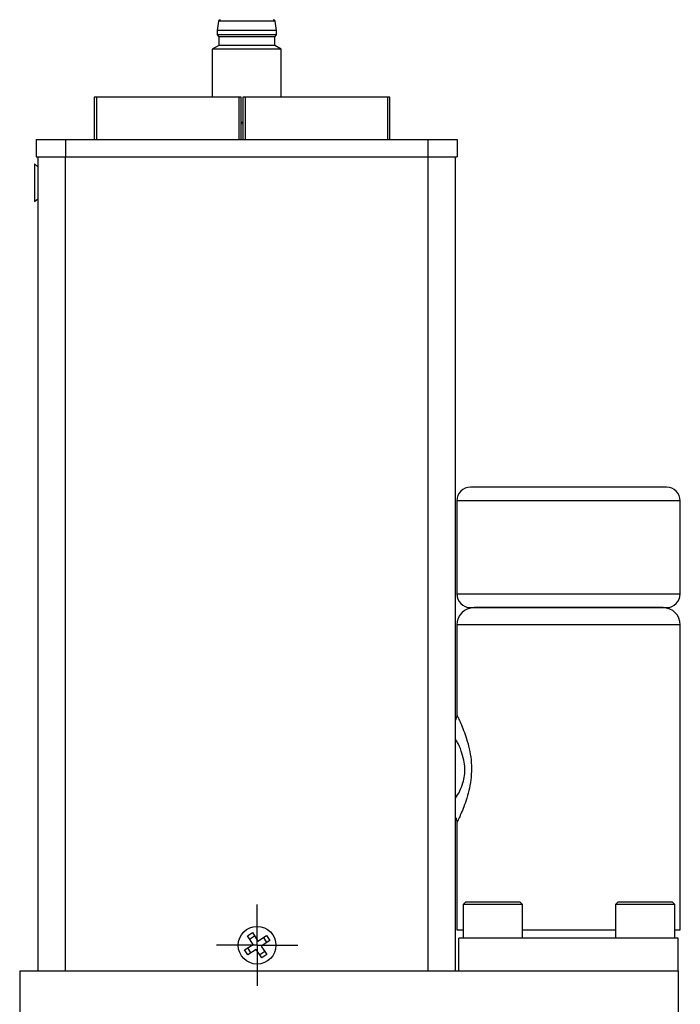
# Model space of a CAD drawing. Header units: inches. Extents: x 1.31 to 9.88, y 1.79 to 7.75.
# Tile 3 of 11: x 3.1 to 4.6, y 4.07 to 6.32. Entities that reach past the tile are written whole.
import ezdxf

# ---------------------------------------------------------------- set-up
doc = ezdxf.new("R2010")
doc.units = ezdxf.units.IN
doc.header["$MEASUREMENT"] = 0
doc.layers.add('1', color=7, linetype='Continuous')

# ---------------------------------------------------------------- blocks, each defined once
blk = doc.blocks.new('SW_CENTERMARKSYMBOL_0')
at = {"layer": '1', "color": 0}
for p, q in [((0, 0.05), (0, 0.093)), ((0, 0), (0, 0.05)), ((-0.05, 0), (-0.093, 0)), ((0, 0), (-0.05, 0)), ((0, 0), (0, -0.05)), ((0, 0), (0.05, 0)), ((0.05, 0), (0.093, 0)), ((0, -0.05), (0, -0.093))]:
    blk.add_line(p, q, dxfattribs=at)

msp = doc.modelspace()

# ---------------------------------------------------------------- linework, layer by layer
at = {"color": 7, "linetype": 'Continuous', "lineweight": 25}
for p, q in [((3.5505, 6.3137), (3.547, 6.2926)), ((3.6793, 6.3137), (3.5505, 6.3137)), ((3.6828, 6.2926), (3.6793, 6.3137)), ((3.547, 6.2926), (3.547, 6.2828)), ((3.6828, 6.2926), (3.547, 6.2926)), ((3.6828, 6.2828), (3.6828, 6.2926)), ((3.547, 6.2828), (3.5509, 6.2778)), ((3.6149, 6.2828), (3.547, 6.2828)), ((3.5509, 6.2778), (3.5509, 6.2582)), ((3.6789, 6.2778), (3.5509, 6.2778)), ((3.6828, 6.2828), (3.6149, 6.2828)), ((3.6789, 6.2778), (3.6828, 6.2828)), ((3.6789, 6.2582), (3.6789, 6.2778)), ((3.5509, 6.2582), (3.5361, 6.2496)), ((3.5361, 6.2496), (3.5361, 6.1406)), ((3.6936, 6.2496), (3.5361, 6.2496)), ((3.6789, 6.2582), (3.5509, 6.2582)), ((3.6936, 6.2496), (3.6789, 6.2582)), ((3.6936, 6.1406), (3.6936, 6.2496)), ((3.2669, 6.1406), (3.2669, 6.0436)), ((3.2719, 6.1406), (3.2669, 6.1406)), ((3.5974, 6.1406), (3.2719, 6.1406)), ((3.6024, 6.1406), (3.5974, 6.1406)), ((3.6024, 6.0436), (3.6024, 6.1406)), ((3.6059, 6.1406), (3.6059, 6.0436)), ((3.6109, 6.1406), (3.6059, 6.1406)), ((3.9364, 6.1406), (3.6109, 6.1406)), ((3.9414, 6.1406), (3.9364, 6.1406)), ((3.9414, 6.0436), (3.9414, 6.1406)), ((3.6059, 6.083), (3.6024, 6.083)), ((3.6059, 6.0793), (3.6024, 6.0788)), ((3.1346, 6.0436), (3.1346, 6.0042)), ((3.1346, 6.0436), (3.2015, 6.0436)), ((3.2015, 6.0436), (3.2015, 6.0042)), ((3.2015, 6.0436), (4.0283, 6.0436)), ((3.2137, 6.0446), (3.2137, 6.0436)), ((3.2313, 6.0436), (3.2313, 6.0446)), ((3.7802, 6.0436), (3.7802, 6.0446)), ((4.0283, 6.0436), (4.0283, 6.0042)), ((4.0283, 6.0436), (4.0952, 6.0436)), ((4.0952, 6.0436), (4.0952, 6.0042)), ((3.1346, 6.0042), (3.2015, 6.0042)), ((3.1384, 6.0042), (3.1384, 4.147)), ((3.2009, 6.0042), (3.2009, 4.147)), ((3.2015, 6.0042), (4.0283, 6.0042)), ((4.0283, 6.0042), (4.0952, 6.0042)), ((4.0289, 4.147), (4.0289, 6.0042)), ((4.0914, 4.147), (4.0914, 6.0042)), ((3.1384, 5.9818), (3.1309, 5.9882)), ((3.1309, 5.9882), (3.1309, 5.9022)), ((3.1309, 5.9022), (3.1384, 5.9085)), ((4.5726, 5.251), (4.3489, 5.251)), ((4.0939, 5.2197), (4.0939, 5.0072)), ((4.6039, 5.0072), (4.6039, 5.2197)), ((4.5645, 4.976), (4.1333, 4.976)), ((4.0939, 4.9366), (4.0939, 4.7315)), ((4.6039, 4.241), (4.6039, 4.9366)), ((4.0939, 4.4854), (4.0939, 4.241)), ((4.1139, 4.304), (4.1089, 4.299)), ((4.1089, 4.299), (4.1089, 4.222)), ((4.2439, 4.299), (4.1089, 4.299)), ((4.2389, 4.304), (4.1139, 4.304)), ((4.2439, 4.299), (4.2389, 4.304)), ((4.2439, 4.222), (4.2439, 4.299)), ((4.4614, 4.304), (4.4564, 4.299)), ((4.4564, 4.299), (4.4564, 4.222)), ((4.5914, 4.299), (4.4564, 4.299)), ((4.5864, 4.304), (4.4614, 4.304)), ((4.5914, 4.299), (4.5864, 4.304)), ((4.5914, 4.222), (4.5914, 4.299)), ((3.6165, 4.2274), (3.6278, 4.2348)), ((3.6292, 4.2079), (3.6165, 4.2274)), ((3.6212, 4.2201), (3.6325, 4.2275)), ((3.6278, 4.2348), (3.6405, 4.2153)), ((3.6405, 4.2153), (3.6599, 4.228)), ((3.6527, 4.2233), (3.66, 4.212)), ((3.6599, 4.228), (3.6673, 4.2167)), ((4.0939, 4.241), (4.1089, 4.241)), ((4.2439, 4.241), (4.4564, 4.241)), ((4.5914, 4.241), (4.6039, 4.241)), ((3.6097, 4.1952), (3.6292, 4.2079)), ((3.6673, 4.2167), (3.6479, 4.204)), ((3.6479, 4.204), (3.6606, 4.1845)), ((4.0989, 4.147), (4.0989, 4.222)), ((4.5989, 4.222), (4.0989, 4.222)), ((4.5989, 4.147), (4.5989, 4.222)), ((3.6171, 4.1839), (3.6097, 4.1952)), ((3.6244, 4.1887), (3.617, 4.2)), ((3.6366, 4.1966), (3.6171, 4.1839)), ((3.6493, 4.1771), (3.6366, 4.1966)), ((3.6558, 4.1918), (3.6445, 4.1844)), ((3.6606, 4.1845), (3.6493, 4.1771)), ((4.5999, 4.147), (3.0969, 4.147)), ((3.0969, 4.147), (3.0969, 3.4045)), ((4.5999, 3.4045), (4.5999, 4.147))]:
    msp.add_line(p, q, dxfattribs=at)
at = {"color": 8, "linetype": 'Continuous', "lineweight": 25}
for p, q in [((3.2719, 6.1406), (3.2719, 6.0436)), ((3.5974, 6.0436), (3.5974, 6.1406)), ((3.6109, 6.1406), (3.6109, 6.0436)), ((3.9364, 6.0436), (3.9364, 6.1406)), ((4.3489, 5.2197), (4.0939, 5.2197)), ((4.6039, 5.2197), (4.3489, 5.2197)), ((4.0939, 5.0072), (4.6039, 5.0072)), ((4.6039, 4.9366), (4.0939, 4.9366))]:
    msp.add_line(p, q, dxfattribs=at)
at = {"color": 7, "linetype": 'Continuous', "lineweight": 25}
msp.add_circle((3.6385, 4.206), 0.043, dxfattribs=at)
for centre, radius, start, end in [((3.5544, 6.3133), 0.00394, 90, 173.4802), ((3.6754, 6.3133), 0.00394, 6.5198, 90), ((4.1251, 5.2197), 0.0312, 90, 180), ((4.5726, 5.2197), 0.0312, 0, 90), ((4.1251, 5.0072), 0.0312, 180, 270), ((4.5726, 5.0072), 0.0312, 270, 0), ((4.1333, 4.9366), 0.0394, 90, 180), ((4.5645, 4.9366), 0.0394, 0, 90)]:
    msp.add_arc(centre, radius, start, end, dxfattribs=at)
for points, knots in [([(4.3489, 5.251), (4.2895, 5.251), (4.2326, 5.251), (4.1487, 5.251), (4.1251, 5.251), (4.1251, 5.251)], [0, 0, 0, 0, 0.5, 0.5, 1, 1, 1, 1]), ([(4.1251, 4.976), (4.1251, 4.976), (4.1487, 4.976), (4.2326, 4.976), (4.2895, 4.976), (4.4082, 4.976), (4.4651, 4.976), (4.5491, 4.976), (4.5726, 4.976), (4.5726, 4.976)], [0, 0, 0, 0, 0.25, 0.25, 0.5, 0.5, 0.75, 0.75, 1, 1, 1, 1]), ([(4.0939, 4.7338), (4.0939, 4.7303), (4.0939, 4.7253), (4.0919, 4.7207), (4.0914, 4.7194)], [0, 0, 0, 0, 0.715365, 1, 1, 1, 1]), ([(4.0908, 4.5411), (4.0942, 4.5462), (4.1004, 4.5555), (4.1078, 4.5745), (4.1124, 4.5922), (4.1128, 4.6103), (4.1099, 4.6298), (4.1044, 4.6503), (4.097, 4.667), (4.0928, 4.6729), (4.0914, 4.6749)], [0, 0, 0, 0, 0.167762, 0.306563, 0.413934, 0.507501, 0.623008, 0.760816, 0.919374, 1, 1, 1, 1]), ([(4.0914, 4.4975), (4.092, 4.4962), (4.0939, 4.4917), (4.0939, 4.4867), (4.094, 4.4831)], [0, 0, 0, 0, 0.28574, 1, 1, 1, 1])]:
    msp.add_open_spline(points, degree=3, knots=knots, dxfattribs=at)
at = {"color": 8, "linetype": 'Continuous', "lineweight": 25}
msp.add_open_spline([(4.0941, 4.7315), (4.0942, 4.7315), (4.0943, 4.7314), (4.0987, 4.722), (4.1093, 4.6985), (4.1214, 4.6627), (4.1271, 4.6292), (4.128, 4.6026), (4.1255, 4.5765), (4.1185, 4.5443), (4.1086, 4.5175), (4.1003, 4.4984), (4.0959, 4.4891), (4.0937, 4.4846), (4.0941, 4.4853), (4.0942, 4.4854)], degree=3, knots=[0, 0, 0, 0, 0.0497343, 0.1158109, 0.2482604, 0.3810496, 0.4485048, 0.5140271, 0.5804786, 0.6469269, 0.7802002, 0.8474832, 0.9135039, 0.9800438, 1, 1, 1, 1], dxfattribs=at)

# ---------------------------------------------------------------- block references
at = {"layer": '1', "color": 7}
msp.add_blockref('SW_CENTERMARKSYMBOL_0', (3.6385, 4.206), dxfattribs=at)

doc.saveas('drawing.dxf')
